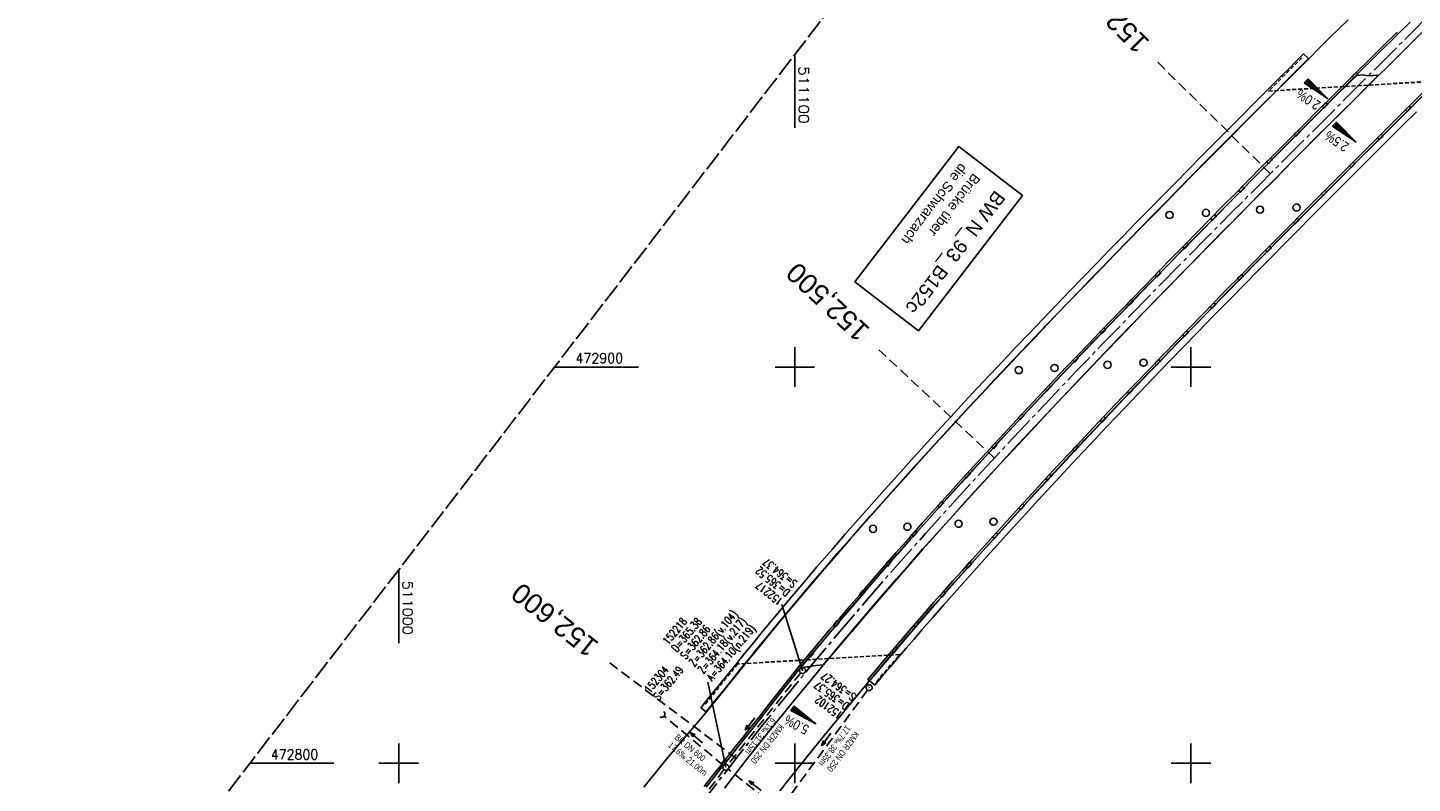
# Model space of a CAD drawing. Extents: x 510563 to 513920, y 467229 to 478797.
# Tile 33 of 67: x 510906 to 511256, y 472795 to 472986. Entities that reach past the tile are written whole.
import ezdxf
from ezdxf.enums import TextEntityAlignment as Align

# ---------------------------------------------------------------- set-up
doc = ezdxf.new("R2010")
doc.units = 0
doc.header["$LTSCALE"] = 10
doc.header["$MEASUREMENT"] = 0
for name, pattern in [('ACHSE', [5.5, 4, -0.5, 0.5, -0.5]), ('AUSGEZOGEN', [0]), ('LT00', [0]), ('LT14', [0.6, 0.5, -0.1]), ('LT17', [0.15, 0.1, -0.05]), ('STRICHLINIE2', [0.375, 0.25, -0.125])]:
    doc.linetypes.add(name, pattern=pattern)
doc.layers.get('0').update_dxf_attribs({"linetype": 'LT00'})
for name, color, linetype in [('-AX-020', 250, 'ACHSE'), ('-Halt-Pfeil', 4, 'LT00'), ('-Haltung', 7, 'STRICHLINIE2'), ('-Haltungsbeschriftung', 140, 'LT00'), ('-QUE-20O', 11, 'LT00'), ('-QUE-20W', 11, 'LT00'), ('-Schachtbeschriftung', 5, 'LT00'), ('-ST-20', 30, 'LT17'), ('BW_TEXT', 20, 'AUSGEZOGEN'), ('V93_AFBR_BAB', 250, 'LT00'), ('V93_BR_KAPPE', 30, 'LT00'), ('V93_BR_WID', 30, 'LT17'), ('V93_BRUECK', 30, 'LT00'), ('V93_KA_PRUF', 182, 'LT00'), ('V93_RASTER', 250, 'LT00'), ('V93_RINNE', 182, 'LT00'), ('V93_SINKK', 182, 'LT00'), ('V93_UK_DURCH', 182, 'LT00')]:
    doc.layers.add(name, color=color, linetype=linetype)
doc.layers.add('-BLATT_93-RAND', color=7, linetype='LT14', plot=False)
doc.styles.add('Beschrift', font='ARIAL.TTF')
doc.styles.add('Haltungsbeschriftung', font='ARIAL.TTF', dxfattribs={"width": 0.75})
doc.styles.add('schachtbeschriftung', font='romans.shx', dxfattribs={"width": 0.75, "height": 2})
doc.styles.get("Standard").update_dxf_attribs({"font": 'romans.shx'})

# ---------------------------------------------------------------- blocks, each defined once
blk = doc.blocks.new('SYMB0011')
at = {"color": 0, "linetype": 'ByBlock'}
for p, q in [((0.5, 0), (-0.5, 0)), ((0, 0.5), (0, -0.5))]:
    blk.add_line(p, q, dxfattribs=at)
blk = doc.blocks.new('SYMB0652')
at = {"color": 0, "linetype": 'ByBlock'}
blk.add_lwpolyline([(-0.15, -0.075), (0.15, -0.075), (0.15, 0.075), (-0.15, 0.075), (-0.15, -0.075)], dxfattribs=at)
blk = doc.blocks.new('SYMB0003')
at = {"color": 0, "linetype": 'ByBlock'}
for p, q in [((-0.015712, 0), (0.010166, 0.012015)), ((0, -0.021257), (-0.015712, 0)), ((0.010166, 0.012015), (0, -0.021257))]:
    blk.add_line(p, q, dxfattribs=at)
for points in [[(-0.031395, 0.499013), (-0.093691, 0.491144), (-0.154509, 0.475528), (-0.21289, 0.452414), (-0.267913, 0.422164), (-0.318712, 0.385257), (-0.364484, 0.342274), (-0.404509, 0.293893), (-0.438154, 0.240877), (-0.464888, 0.184062), (-0.484292, 0.124345), (-0.496058, 0.062667), (-0.5, 0)], [(-0.5, 0), (-0.496058, -0.062667), (-0.484292, -0.124345), (-0.464888, -0.184062), (-0.438154, -0.240877), (-0.404509, -0.293893), (-0.364485, -0.342274), (-0.318712, -0.385257), (-0.267914, -0.422164), (-0.21289, -0.452414), (-0.154509, -0.475529), (-0.093691, -0.491144), (-0.031395, -0.499014), (0.031395, -0.499014)], [(0.5, 0), (0.496057, 0.062667), (0.484292, 0.124345), (0.464888, 0.184062), (0.438153, 0.240877), (0.404509, 0.293893), (0.364484, 0.342274), (0.318712, 0.385257), (0.267913, 0.422164), (0.21289, 0.452414), (0.154509, 0.475528), (0.093691, 0.491144), (0.031395, 0.499013), (-0.031395, 0.499013)], [(0.031395, -0.499014), (0.093691, -0.491144), (0.154509, -0.475529), (0.21289, -0.452414), (0.267914, -0.422164), (0.318712, -0.385257), (0.364485, -0.342274), (0.404509, -0.293893), (0.438154, -0.240877), (0.464889, -0.184062), (0.484292, -0.124345), (0.496058, -0.062667), (0.5, 0)]]:
    blk.add_lwpolyline(points, dxfattribs=at)
blk = doc.blocks.new('SYMB1107')
at = {"color": 0, "linetype": 'ByBlock'}
for points in [[(-0.2, 0), (-0.196157, 0.039018), (-0.184776, 0.076537), (-0.166294, 0.111114), (-0.141421, 0.141421), (-0.111114, 0.166294), (-0.076537, 0.184776), (-0.039018, 0.196157), (0, 0.2)], [(0, 0.2), (0.039018, 0.196157), (0.076537, 0.184776), (0.111114, 0.166294), (0.141421, 0.141421), (0.166294, 0.111114), (0.184776, 0.076537), (0.196157, 0.039018), (0.2, 0)]]:
    blk.add_lwpolyline(points, dxfattribs=at)
blk = doc.blocks.new('SYMB0070')
at = {"color": 0, "linetype": 'ByBlock'}
for p, q in [((-0.5, 0), (0.2, 0)), ((0.5, 0), (0.2, 0.1)), ((0.2, 0.1), (0.2, 0)), ((0.468, 0), (0.21, 0.086)), ((0.21, 0.086), (0.21, -0.086)), ((0.21, -0.086), (0.468, 0)), ((0.22, -0.072), (0.437, 0)), ((0.23, -0.058), (0.405, 0)), ((0.24, -0.045), (0.374, 0)), ((0.342, 0), (0.25, 0.031)), ((0.25, 0.031), (0.25, -0.031)), ((0.25, -0.031), (0.342, 0)), ((0.26, -0.017), (0.31, 0)), ((0.27, -0.003), (0.279, 0))]:
    blk.add_line(p, q, dxfattribs=at)
for points in [[(0.2, 0), (0.2, -0.1), (0.5, 0)], [(0.437, 0), (0.22, 0.072), (0.22, -0.072)], [(0.405, 0), (0.23, 0.058), (0.23, -0.058)], [(0.374, 0), (0.24, 0.045), (0.24, -0.045)], [(0.31, 0), (0.26, 0.017), (0.26, -0.017)], [(0.279, 0), (0.27, 0.003), (0.27, -0.003)]]:
    blk.add_lwpolyline(points, dxfattribs=at)

msp = doc.modelspace()

# ---------------------------------------------------------------- linework, layer by layer
at = {"layer": '-AX-020', "ltscale": 0.2, "flags": 128}
msp.add_lwpolyline([(513881.72, 478796.97), (513877.87, 478787.35), (513870.37, 478768.8), (513862.79, 478750.28), (513855.14, 478731.79), (513847.41, 478713.32), (513839.61, 478694.89), (513831.74, 478676.49), (513823.79, 478658.13), (513815.77, 478639.79), (513807.68, 478621.49), (513799.51, 478603.22), (513791.27, 478584.98), (513782.96, 478566.77), (513774.58, 478548.6), (513766.12, 478530.46), (513757.59, 478512.36), (513748.99, 478494.29), (513740.31, 478476.25), (513731.57, 478458.25), (513722.75, 478440.29), (513713.86, 478422.36), (513704.9, 478404.46), (513695.86, 478386.6), (513686.76, 478368.78), (513677.58, 478351), (513668.34, 478333.25), (513659.02, 478315.54), (513649.63, 478297.86), (513640.17, 478280.23), (513630.64, 478262.63), (513621.04, 478245.07), (513611.37, 478227.54), (513601.63, 478210.06), (513591.82, 478192.62), (513586.74, 478183.65), (513576.83, 478166.26), (513566.85, 478148.92), (513556.8, 478131.61), (513546.69, 478114.34), (513536.51, 478097.1), (513526.28, 478079.91), (513515.99, 478062.74), (513505.64, 478045.61), (513495.23, 478028.52), (513484.78, 478011.45), (513474.27, 477994.42), (513463.71, 477977.42), (513453.11, 477960.45), (513442.46, 477943.5), (513431.76, 477926.59), (513421.03, 477909.7), (513410.25, 477892.84), (513399.43, 477876), (513388.58, 477859.18), (513377.69, 477842.39), (513366.77, 477825.62), (513355.82, 477808.87), (513344.83, 477792.14), (513333.82, 477775.43), (513322.78, 477758.74), (513311.72, 477742.06), (513300.63, 477725.4), (513289.52, 477708.75), (513278.39, 477692.12), (513267.24, 477675.5), (513256.08, 477658.89), (513244.9, 477642.29), (513233.71, 477625.7), (513222.5, 477609.12), (513211.29, 477592.54), (513200.07, 477575.97), (513188.84, 477559.41), (513177.6, 477542.84), (513166.37, 477526.28), (513154.8, 477509.24), (513142.5, 477491.11), (513130.2, 477472.99), (513117.9, 477454.86), (513105.61, 477436.73), (513093.33, 477418.59), (513081.06, 477400.44), (513068.81, 477382.28), (513056.57, 477364.12), (513044.34, 477345.94), (513032.14, 477327.75), (513019.96, 477309.55), (513007.8, 477291.33), (512995.67, 477273.09), (512983.57, 477254.83), (512971.49, 477236.55), (512959.45, 477218.25), (512947.45, 477199.93), (512935.48, 477181.58), (512923.55, 477163.21), (512911.66, 477144.81), (512899.82, 477126.38), (512888.03, 477107.93), (512876.28, 477089.44), (512864.58, 477070.92), (512852.94, 477052.36), (512841.35, 477033.77), (512829.82, 477015.15), (512818.35, 476996.49), (512806.94, 476977.79), (512795.6, 476959.05), (512789.64, 476949.14), (512778.41, 476930.34), (512767.24, 476911.5), (512756.13, 476892.61), (512745.1, 476873.69), (512734.14, 476854.72), (512723.25, 476835.72), (512712.42, 476816.68), (512701.67, 476797.59), (512690.98, 476778.47), (512680.37, 476759.31), (512669.82, 476740.11), (512659.35, 476720.87), (512648.95, 476701.6), (512638.61, 476682.28), (512628.35, 476662.93), (512618.16, 476643.54), (512608.04, 476624.11), (512597.99, 476604.65), (512588.01, 476585.15), (512578.1, 476565.61), (512568.26, 476546.04), (512558.5, 476526.43), (512548.8, 476506.79), (512539.18, 476487.11), (512529.63, 476467.4), (512520.15, 476447.65), (512510.75, 476427.87), (512501.42, 476408.05), (512492.16, 476388.2), (512482.97, 476368.31), (512473.85, 476348.4), (512464.81, 476328.44), (512455.84, 476308.46), (512446.94, 476288.44), (512438.12, 476268.39), (512429.37, 476248.31), (512420.69, 476228.2), (512412.09, 476208.05), (512403.56, 476187.88), (512395.11, 476167.67), (512386.72, 476147.43), (512378.42, 476127.17), (512370.18, 476106.87), (512362.02, 476086.54), (512353.94, 476066.18), (512345.92, 476045.79), (512337.99, 476025.38), (512330.13, 476004.93), (512322.34, 475984.46), (512314.63, 475963.96), (512306.99, 475943.43), (512299.43, 475922.87), (512291.94, 475902.28), (512284.53, 475881.67), (512277.19, 475861.03), (512269.93, 475840.36), (512262.74, 475819.67), (512255.63, 475798.95), (512248.6, 475778.21), (512241.64, 475757.44), (512234.76, 475736.64), (512227.95, 475715.82), (512221.22, 475694.97), (512214.57, 475674.11), (512207.99, 475653.21), (512201.49, 475632.29), (512200.13, 475627.89), (512194.28, 475608.79), (512188.5, 475589.67), (512182.78, 475570.54), (512177.14, 475551.38), (512171.56, 475532.2), (512166.05, 475513.01), (512160.62, 475493.79), (512155.26, 475474.55), (512149.97, 475455.29), (512148.09, 475448.36), (512142.91, 475429.07), (512137.8, 475409.77), (512132.78, 475390.44), (512127.83, 475371.09), (512122.96, 475351.72), (512118.16, 475332.33), (512113.45, 475312.92), (512108.81, 475293.5), (512104.25, 475274.06), (512099.76, 475254.59), (512095.36, 475235.11), (512091.03, 475215.62), (512086.78, 475196.1), (512082.61, 475176.57), (512078.52, 475157.02), (512074.51, 475137.46), (512070.57, 475117.88), (512066.72, 475098.28), (512063.24, 475080.25), (512059.53, 475060.62), (512055.9, 475040.98), (512052.34, 475021.33), (512048.86, 475001.67), (512045.44, 474981.99), (512042.08, 474962.3), (512038.79, 474942.6), (512035.56, 474922.89), (512032.39, 474903.18), (512029.27, 474883.45), (512026.2, 474863.71), (512023.18, 474843.97), (512020.21, 474824.22), (512017.28, 474804.47), (512014.39, 474784.7), (512011.54, 474764.94), (512008.73, 474745.16), (512005.95, 474725.39), (512003.2, 474705.61), (512000.47, 474685.82), (511997.78, 474666.03), (511995.1, 474646.24), (511992.44, 474626.45), (511989.8, 474606.65), (511987.17, 474586.85), (511984.55, 474567.05), (511981.94, 474547.25), (511979.34, 474527.45), (511976.74, 474507.69), (511975.13, 474495.38), (511973.48, 474482.82), (511971.82, 474470.25), (511970.17, 474457.69), (511968.51, 474445.13), (511966.84, 474432.57), (511965.15, 474420.02), (511963.46, 474407.46), (511961.75, 474394.91), (511960.03, 474382.35), (511958.28, 474369.81), (511956.52, 474357.26), (511954.73, 474344.72), (511952.92, 474332.18), (511951.08, 474319.64), (511949.21, 474307.11), (511947.31, 474294.58), (511945.38, 474282.06), (511943.41, 474269.55), (511941.4, 474257.04), (511939.35, 474244.53), (511937.27, 474232.04), (511935.14, 474219.55), (511932.96, 474207.07), (511930.74, 474194.59), (511928.46, 474182.13), (511926.14, 474169.68), (511923.76, 474157.23), (511921.32, 474144.8), (511918.83, 474132.38), (511916.28, 474119.97), (511913.66, 474107.57), (511910.98, 474095.19), (511908.24, 474082.82), (511905.43, 474070.46), (511902.54, 474058.13), (511899.59, 474045.81), (511896.56, 474033.5), (511893.47, 474021.26), (511890.29, 474009), (511887.03, 473996.75), (511883.7, 473984.53), (511880.29, 473972.33), (511876.8, 473960.15), (511873.23, 473947.99), (511869.59, 473935.86), (511865.87, 473923.74), (511862.08, 473911.66), (511858.21, 473899.59), (511854.26, 473887.55), (511850.24, 473875.54), (511846.14, 473863.55), (511841.96, 473851.59), (511837.71, 473839.65), (511833.39, 473827.75), (511828.99, 473815.86), (511824.51, 473804.01), (511819.96, 473792.19), (511815.33, 473780.39), (511810.64, 473768.63), (511805.86, 473756.89), (511801.02, 473745.18), (511796.09, 473733.51), (511791.1, 473721.87), (511786.03, 473710.25), (511780.89, 473698.68), (511775.67, 473687.13), (511770.39, 473675.61), (511765.03, 473664.13), (511759.6, 473652.69), (511754.09, 473641.28), (511748.51, 473629.9), (511742.87, 473618.56), (511737.15, 473607.25), (511731.36, 473595.99), (511725.49, 473584.75), (511719.56, 473573.56), (511713.56, 473562.4), (511707.48, 473551.28), (511701.34, 473540.2), (511695.13, 473529.16), (511688.84, 473518.16), (511682.49, 473507.2), (511676.07, 473496.28), (511669.58, 473485.39), (511663.02, 473474.55), (511656.39, 473463.76), (511649.7, 473453), (511642.94, 473442.29), (511636.1, 473431.62), (511629.21, 473420.99), (511622.24, 473410.41), (511615.21, 473399.87), (511608.11, 473389.37), (511600.95, 473378.92), (511593.72, 473368.52), (511586.42, 473358.16), (511579.06, 473347.85), (511571.64, 473337.58), (511564.15, 473327.36), (511556.59, 473317.19), (511548.97, 473307.07), (511541.29, 473297), (511533.54, 473286.97), (511525.74, 473276.99), (511517.86, 473267.07), (511509.93, 473257.19), (511501.93, 473247.36), (511493.87, 473237.58), (511485.75, 473227.86), (511477.57, 473218.19), (511475.55, 473215.81), (511467.29, 473206.2), (511458.98, 473196.64), (511450.61, 473187.13), (511442.18, 473177.67), (511433.71, 473168.25), (511425.19, 473158.87), (511416.62, 473149.54), (511408.01, 473140.24), (511399.37, 473130.98), (511390.68, 473121.76), (511381.96, 473112.57), (511373.2, 473103.41), (511364.42, 473094.28), (511355.61, 473085.17), (511346.77, 473076.1), (511337.91, 473067.04), (511329.03, 473058), (511320.13, 473048.99), (511311.22, 473039.98), (511302.29, 473031), (511293.34, 473022.02), (511284.39, 473013.05), (511275.44, 473004.09), (511266.47, 472995.14), (511255.91, 472984.59), (511236.79, 472965.5), (511230.18, 472958.9), (511223.57, 472952.29), (511216.96, 472945.68), (511210.37, 472939.06), (511203.78, 472932.43), (511197.22, 472925.79), (511190.66, 472919.13), (511184.13, 472912.44), (511177.62, 472905.74), (511171.14, 472899.01), (511164.68, 472892.25), (511158.26, 472885.46), (511151.88, 472878.64), (511145.53, 472871.79), (511139.22, 472864.89), (511132.96, 472857.96), (511126.75, 472850.98), (511120.58, 472843.95), (511114.48, 472836.88), (511109.32, 472830.82), (511103.32, 472823.65), (511097.39, 472816.44), (511091.51, 472809.17), (511085.7, 472801.85), (511079.95, 472794.49), (511074.26, 472787.07), (511068.64, 472779.61), (511063.08, 472772.1), (511057.59, 472764.54), (511052.16, 472756.93), (511046.8, 472749.28), (511041.5, 472741.58), (511036.27, 472733.84), (511031.1, 472726.05), (511026.01, 472718.22), (511020.98, 472710.35), (511016.01, 472702.43), (511011.12, 472694.47), (511006.29, 472686.47), (511001.53, 472678.43), (510996.84, 472670.35), (510992.22, 472662.22), (510987.67, 472654.06), (510983.19, 472645.86), (510978.78, 472637.62), (510974.44, 472629.35), (510970.17, 472621.04), (510965.98, 472612.69), (510961.85, 472604.3), (510957.8, 472595.88), (510953.82, 472587.43), (510949.91, 472578.94), (510946.07, 472570.42), (510942.31, 472561.87), (510938.62, 472553.28), (510935.01, 472544.67), (510931.46, 472536.02), (510928, 472527.34), (510924.6, 472518.64), (510921.29, 472509.9), (510918.04, 472501.14), (510914.87, 472492.35), (510911.78, 472483.53), (510908.76, 472474.69), (510905.82, 472465.82), (510902.96, 472456.92), (510900.17, 472448), (510897.45, 472439.06), (510894.82, 472430.1), (510892.26, 472421.11), (510889.78, 472412.1), (510887.37, 472403.07), (510885.04, 472394.02), (510882.79, 472384.95), (510880.62, 472375.87), (510878.53, 472366.76), (510876.51, 472357.64), (510874.57, 472348.49), (510872.71, 472339.34), (510870.93, 472330.16), (510869.23, 472320.98), (510867.6, 472311.77), (510866.06, 472302.56), (510864.59, 472293.33), (510863.2, 472284.09), (510861.89, 472274.84), (510860.67, 472265.57), (510859.52, 472256.3), (510858.45, 472247.02), (510857.45, 472237.73), (510856.54, 472228.43), (510855.71, 472219.12), (510854.96, 472209.81), (510854.29, 472200.49), (510853.7, 472191.16), (510853.18, 472181.83), (510852.75, 472172.5), (510852.4, 472163.16), (510852.13, 472153.82), (510851.93, 472144.48), (510851.82, 472135.13), (510851.79, 472125.79), (510851.84, 472116.44), (510851.96, 472107.1), (510852.01, 472104.71), (510852.24, 472095.37), (510852.54, 472086.03), (510852.93, 472076.69), (510853.39, 472067.36), (510853.92, 472058.03), (510854.53, 472048.71), (510855.21, 472039.39), (510855.96, 472030.07), (510856.78, 472020.77), (510857.67, 472011.46), (510858.63, 472002.17), (510859.65, 471992.88), (510860.73, 471983.6), (510861.88, 471974.33), (510863.09, 471965.06), (510864.36, 471955.8), (510865.69, 471946.55), (510867.08, 471937.31), (510868.53, 471928.08), (510870.02, 471918.86), (510871.58, 471909.64), (510873.18, 471900.44), (510874.84, 471891.24), (510876.54, 471882.05), (510878.3, 471872.88), (510880.1, 471863.71), (510881.95, 471854.55), (510883.84, 471845.4), (510885.78, 471836.26), (510887.76, 471827.12), (510889.78, 471818), (510891.83, 471808.88), (510893.93, 471799.78), (510896.06, 471790.68), (510898.23, 471781.59), (510900.44, 471772.51), (510902.67, 471763.44), (510904.94, 471754.37), (510907.24, 471745.32), (510909.57, 471736.27), (510911.93, 471727.22), (510914.31, 471718.19), (510916.72, 471709.16), (510919.15, 471700.14), (510921.61, 471691.12), (510924.09, 471682.11), (510926.59, 471673.11), (510929.1, 471664.11), (510931.64, 471655.12), (510934.19, 471646.13), (510936.76, 471637.14), (510939.34, 471628.16), (510941.94, 471619.19), (510944.55, 471610.22), (510947.17, 471601.25), (510949.8, 471592.28), (510952.43, 471583.31), (510955.08, 471574.35), (510957.73, 471565.39), (510960.38, 471556.43), (510963.04, 471547.47), (510967.7, 471531.77), (510970.25, 471523.2), (510975.26, 471506.32), (510980.27, 471489.44), (510985.27, 471472.57), (510990.27, 471455.68), (510995.25, 471438.8), (511000.21, 471421.91), (511005.16, 471405.01), (511010.09, 471388.11), (511014.99, 471371.2), (511019.86, 471354.28), (511024.7, 471337.36), (511029.51, 471320.42), (511034.28, 471303.47), (511039.01, 471286.52), (511043.7, 471269.55), (511048.34, 471252.56), (511052.93, 471235.57), (511057.46, 471218.56), (511061.95, 471201.53), (511066.37, 471184.49), (511070.73, 471167.43), (511075.02, 471150.36), (511079.24, 471133.27), (511083.39, 471116.16), (511086.57, 471102.84), (511090.59, 471085.7), (511094.53, 471068.54), (511098.39, 471051.37), (511102.17, 471034.17), (511105.87, 471016.96), (511109.5, 470999.73), (511113.05, 470982.49), (511116.52, 470965.23), (511119.91, 470947.95), (511123.22, 470930.66), (511126.45, 470913.36), (511129.61, 470896.04), (511132.69, 470878.7), (511135.68, 470861.35), (511138.6, 470843.99), (511141.44, 470826.62), (511144.2, 470809.23), (511146.88, 470791.83), (511149.49, 470774.42), (511152.01, 470757), (511154.45, 470739.56), (511156.82, 470722.12), (511159.1, 470704.66), (511161.31, 470687.19), (511163.44, 470669.72), (511165.49, 470652.23), (511165.64, 470650.9), (511167.87, 470631.02), (511170.03, 470611.14), (511172.1, 470591.25), (511174.1, 470571.35), (511176.01, 470551.44), (511177.85, 470531.52), (511179.53, 470512.55), (511180.88, 470496.34), (511182.16, 470480.14), (511183.36, 470463.92), (511184.48, 470447.7), (511185.52, 470431.48), (511186.48, 470415.25), (511187.36, 470399.01), (511188.16, 470382.77), (511188.88, 470366.53), (511189.52, 470350.29), (511190.08, 470334.04), (511190.56, 470317.79), (511190.96, 470301.53), (511191.28, 470285.28), (511191.52, 470269.02), (511191.68, 470252.76), (511191.76, 470236.51), (511191.77, 470220.25), (511191.69, 470203.99), (511191.53, 470187.73), (511191.29, 470171.47), (511191.24, 470169.01), (511190.91, 470152.75), (511190.5, 470136.5), (511190.02, 470120.25), (511189.47, 470104), (511188.85, 470087.75), (511188.17, 470071.51), (511187.43, 470055.27), (511186.63, 470039.03), (511185.78, 470022.79), (511184.88, 470006.56), (511183.93, 469990.33), (511182.94, 469974.1), (511181.91, 469957.87), (511180.85, 469941.65), (511179.74, 469925.43), (511178.61, 469909.21), (511177.46, 469892.99), (511176.28, 469876.78), (511175.08, 469860.56), (511173.86, 469844.35), (511172.63, 469828.14), (511171.39, 469811.93), (511170.14, 469795.72), (511168.85, 469778.99), (511030.96, 467993.35), (511029.42, 467973.41), (511027.88, 467953.47), (511026.35, 467933.52), (511024.83, 467913.58), (511023.32, 467893.64), (511021.83, 467873.7), (511020.35, 467853.75), (511018.9, 467833.8), (511017.47, 467813.85), (511016.06, 467793.9), (511014.69, 467773.95), (511013.35, 467754), (511012.05, 467734.04), (511010.78, 467714.08), (511009.56, 467694.12), (511008.38, 467674.15), (511007.25, 467654.18), (511006.18, 467634.21), (511005.15, 467614.24), (511004.19, 467594.26), (511003.28, 467574.28), (511002.44, 467554.3), (511001.67, 467534.31), (511000.96, 467514.33), (511000.33, 467494.34), (510999.77, 467474.34), (510999.56, 467465.71), (510999.11, 467445.71), (510998.75, 467425.72), (510998.46, 467405.72), (510998.26, 467385.72), (510998.14, 467365.72), (510998.09, 467345.72), (510998.13, 467325.72), (510998.24, 467305.72), (510998.44, 467285.72), (510998.71, 467265.72), (510999.07, 467245.73), (510999.43, 467229.16)], dxfattribs=at)
at = {"layer": '-BLATT_93-RAND'}
msp.add_lwpolyline([(511358.83, 473315.34), (510907.64, 472728.79), (511135.12, 472553.81), (511586.31, 473140.35), (511358.83, 473315.34)], dxfattribs=at)
at = {"layer": '-Haltung'}
for p, q in [((511101.48, 472822.82), (511083.04, 472799.6)), ((511118.34, 472818.49), (511096.58, 472788.75)), ((511082, 472799.49), (511066.98, 472811.93)), ((511082.12, 472798.42), (511061.55, 472771.38)), ((511095.55, 472788.62), (511083.16, 472798.54))]:
    msp.add_line(p, q, dxfattribs=at)
at = {"layer": '-QUE-20O'}
for p, q in [((511236.78, 472961.74), (511235.8, 472960.76)), ((511236.05, 472960.59), (511236.99, 472961.53)), ((511237.2, 472961.31), (511236.3, 472960.42)), ((511236.56, 472960.25), (511237.41, 472961.1)), ((511237.63, 472960.89), (511236.81, 472960.08)), ((511237.07, 472959.91), (511237.84, 472960.68)), ((511238.05, 472960.46), (511237.32, 472959.74)), ((511237.58, 472959.57), (511238.26, 472960.25)), ((511238.47, 472960.04), (511237.83, 472959.4)), ((511238.08, 472959.23), (511238.69, 472959.83)), ((511238.9, 472959.61), (511238.34, 472959.06)), ((511238.59, 472958.89), (511239.11, 472959.4)), ((511239.32, 472959.19), (511238.85, 472958.72)), ((511239.1, 472958.55), (511239.53, 472958.98)), ((511239.75, 472958.77), (511239.36, 472958.38)), ((511239.61, 472958.21), (511239.96, 472958.55)), ((511240.17, 472958.34), (511239.87, 472958.04)), ((511240.12, 472957.87), (511240.38, 472958.13)), ((511240.59, 472957.92), (511240.37, 472957.7)), ((511240.63, 472957.53), (511240.81, 472957.7)), ((511241.02, 472957.49), (511240.88, 472957.36)), ((511241.14, 472957.19), (511241.23, 472957.28)), ((511241.44, 472957.07), (511241.39, 472957.02)), ((511241.65, 472956.85), (511241.65, 472956.85)), ((511099.9, 472814.39), (511099.02, 472813.31)), ((511099.29, 472813.17), (511100.13, 472814.2)), ((511100.36, 472814.01), (511099.56, 472813.02)), ((511099.83, 472812.88), (511100.6, 472813.82)), ((511100.83, 472813.63), (511100.1, 472812.74)), ((511100.37, 472812.59), (511101.06, 472813.44)), ((511101.29, 472813.25), (511100.64, 472812.45)), ((511100.91, 472812.31), (511101.53, 472813.06)), ((511101.76, 472812.87), (511101.18, 472812.16)), ((511101.45, 472812.02), (511101.99, 472812.68)), ((511102.22, 472812.49), (511101.72, 472811.88)), ((511101.99, 472811.73), (511102.46, 472812.3)), ((511102.69, 472812.11), (511102.26, 472811.59)), ((511102.54, 472811.45), (511102.92, 472811.92)), ((511103.15, 472811.73), (511102.81, 472811.3)), ((511103.08, 472811.16), (511103.39, 472811.54)), ((511103.62, 472811.35), (511103.35, 472811.02)), ((511103.62, 472810.87), (511103.85, 472811.16)), ((511104.08, 472810.97), (511103.89, 472810.73)), ((511104.16, 472810.59), (511104.32, 472810.78)), ((511104.55, 472810.59), (511104.43, 472810.44)), ((511104.7, 472810.3), (511104.78, 472810.4)), ((511105.01, 472810.21), (511104.97, 472810.16)), ((511105.24, 472810.01), (511105.25, 472810.02))]:
    msp.add_line(p, q, dxfattribs=at)
for points in [[(511235.75, 472960.79), (511236.74, 472961.78), (511241.68, 472956.82), (511235.75, 472960.79)], [(511098.98, 472813.33), (511099.86, 472814.42), (511105.29, 472809.99), (511098.98, 472813.33)]]:
    msp.add_lwpolyline(points, dxfattribs=at)
at = {"layer": '-QUE-20W'}
for p, q in [((511229.62, 472972.68), (511228.64, 472971.7)), ((511228.89, 472971.53), (511229.83, 472972.47)), ((511230.05, 472972.26), (511229.15, 472971.36)), ((511229.4, 472971.19), (511230.26, 472972.04)), ((511230.47, 472971.83), (511229.66, 472971.02)), ((511229.91, 472970.85), (511230.68, 472971.62)), ((511230.89, 472971.41), (511230.17, 472970.68)), ((511230.42, 472970.51), (511231.11, 472971.2)), ((511231.32, 472970.98), (511230.67, 472970.34)), ((511230.93, 472970.17), (511231.53, 472970.77)), ((511231.74, 472970.56), (511231.18, 472970)), ((511231.44, 472969.83), (511231.95, 472970.35)), ((511232.17, 472970.13), (511231.69, 472969.66)), ((511231.95, 472969.49), (511232.38, 472969.92)), ((511232.59, 472969.71), (511232.2, 472969.32)), ((511232.46, 472969.15), (511232.8, 472969.5)), ((511233.01, 472969.28), (511232.71, 472968.98)), ((511232.96, 472968.81), (511233.23, 472969.07)), ((511233.44, 472968.86), (511233.22, 472968.64)), ((511233.47, 472968.47), (511233.65, 472968.65)), ((511233.86, 472968.44), (511233.73, 472968.3)), ((511233.98, 472968.13), (511234.07, 472968.22)), ((511234.29, 472968.01), (511234.24, 472967.96)), ((511234.49, 472967.79), (511234.5, 472967.8))]:
    msp.add_line(p, q, dxfattribs=at)
msp.add_lwpolyline([(511228.59, 472971.73), (511229.58, 472972.72), (511234.53, 472967.77), (511228.59, 472971.73)], dxfattribs=at)
at = {"layer": '-Schachtbeschriftung'}
for p, q in [((511096.74, 472840.12), (511101.95, 472823.4)), ((511082.58, 472799.01), (511078.02, 472820.49))]:
    msp.add_line(p, q, dxfattribs=at)
at = {"layer": '-ST-20', "ltscale": 2.5}
for p, q in [((511220.06, 472948.79), (511191.62, 472976.91)), ((511117.55, 472907.81), (511117.54, 472907.81)), ((511150.4, 472877.05), (511121.2, 472904.39)), ((511085.22, 472801.25), (511053.27, 472825.32))]:
    msp.add_line(p, q, dxfattribs=at)
at = {"layer": 'V93_AFBR_BAB'}
for points in [[(511229.74, 472977.8), (511232.51, 472980.55), (511235.28, 472983.3), (511239.68, 472987.67)], [(511247.47, 472973.65), (511249.64, 472975.8), (511251.81, 472977.96), (511253.98, 472980.11), (511256.14, 472982.27), (511258.3, 472984.43), (511260.45, 472986.6)], [(511255.32, 472987), (511252.29, 472984.08)], [(511082.23, 472793.75), (511084.2, 472796.29), (511086.18, 472798.83), (511088.16, 472801.36), (511090.16, 472803.89), (511092.16, 472806.41), (511094.17, 472808.92), (511096.01, 472811.2), (511097.86, 472813.48), (511099.72, 472815.74), (511101.58, 472818), (511103.45, 472820.26), (511105.32, 472822.52), (511107.19, 472824.78)], [(511096.21, 472793.03), (511098.53, 472795.95), (511100.86, 472798.87), (511103.19, 472801.78), (511107.52, 472807.12), (511111.88, 472812.44), (511116.27, 472817.73), (511117.54, 472819.24), (511118.8, 472820.75)], [(511077.7, 472812.95), (511075.93, 472810.88), (511074.15, 472808.81), (511072.39, 472806.74), (511070.63, 472804.66), (511068.87, 472802.58), (511067.13, 472800.48), (511065.41, 472798.37), (511063.65, 472796.19), (511061.91, 472794)]]:
    msp.add_lwpolyline(points, dxfattribs=at)
at = {"layer": 'V93_BR_KAPPE'}
for p, q in [((511228.46, 472979.05), (511229.66, 472977.83)), ((511118.89, 472820.79), (511120.19, 472819.72)), ((511076.29, 472814.01), (511077.63, 472812.99))]:
    msp.add_line(p, q, dxfattribs=at)
for points in [[(511247.4, 472973.67), (511244.61, 472973.53), (511243.44, 472973.71), (511241.77, 472973.61)], [(511107.14, 472824.82), (511104.51, 472824.62), (511104.16, 472824.44), (511103.34, 472824.33), (511103.13, 472824.33), (511101.52, 472824.22)]]:
    msp.add_lwpolyline(points, dxfattribs=at)
at = {"layer": 'V93_BR_WID'}
for points in [[(511228.02, 472978.07), (511219.61, 472969.66), (511264.36, 472972.31), (511273.89, 472981.83)], [(511120.63, 472820.65), (511126.43, 472827.47), (511085.56, 472825.08), (511077.13, 472814.63)]]:
    msp.add_lwpolyline(points, dxfattribs=at)
at = {"layer": 'V93_BRUECK'}
for centre in [(511226.67, 472940.26), (511194.6, 472938.37), (511203.8, 472938.91), (511217.44, 472939.72), (511156.56, 472899.24), (511165.57, 472899.77), (511178.95, 472900.56), (511188.03, 472901.1), (511128.42, 472859.7), (511141.35, 472860.46), (511150.15, 472860.98), (511119.73, 472859.18)]:
    msp.add_circle(centre, 0.9, dxfattribs=at)
at = {"layer": 'V93_RASTER'}
for p, q in [((511100, 472960.36), (511100, 472978.86)), ((511100, 472895), (511100, 472905)), ((511200, 472905), (511200, 472895)), ((511060.53, 472900), (511039.34, 472900)), ((511105, 472900), (511095, 472900)), ((511205, 472900), (511195, 472900)), ((511000, 472848.86), (511000, 472830.36)), ((511000, 472805), (511000, 472795)), ((511100, 472795), (511100, 472805)), ((511200, 472805), (511200, 472795)), ((510962.41, 472800), (510983.61, 472800)), ((510995, 472800), (511005, 472800)), ((511095, 472800), (511105, 472800)), ((511195, 472800), (511205, 472800))]:
    msp.add_line(p, q, dxfattribs=at)
at = {"layer": 'V93_RINNE'}
for p, q in [((511241.82, 472973.72), (511252.29, 472984.08)), ((511252.29, 472984.08), (511251.94, 472984.39)), ((511118.8, 472820.75), (511118.47, 472821.14))]:
    msp.add_line(p, q, dxfattribs=at)
for points in [[(511101.09, 472824.52), (511098.54, 472821.28), (511095.99, 472818.04), (511093.44, 472814.81), (511090.88, 472811.57), (511088.91, 472809.09), (511086.94, 472806.6), (511084.97, 472804.12), (511083, 472801.63), (511081.04, 472799.15), (511079.08, 472796.65), (511077.13, 472794.15)], [(511077.61, 472793.96), (511079.56, 472796.45), (511081.51, 472798.93), (511083.47, 472801.41), (511085.43, 472803.89), (511087.4, 472806.37), (511089.36, 472808.84), (511091.32, 472811.32), (511093.87, 472814.55), (511096.41, 472817.78), (511098.95, 472821.01), (511101.49, 472824.25)]]:
    msp.add_lwpolyline(points, dxfattribs=at)

# ---------------------------------------------------------------- block references
at = {"layer": '-Halt-Pfeil', "yscale": 4.000000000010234, "zscale": 4}
for p, xscale, rotation in [((511088.69, 472809.93), 4.000000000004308, 231.5465221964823), ((511075.13, 472806.48), 3.999999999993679, 140.3851521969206), ((511107.95, 472806.03), 4.000000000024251, 233.802312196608), ((511089.98, 472794.36), 4.000000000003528, 141.2842221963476)]:
    msp.add_blockref('SYMB0070', p, dxfattribs=dict(at, xscale=xscale, rotation=rotation))
at = {"layer": 'V93_BR_WID', "xscale": 0.1000000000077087, "yscale": 0.1000000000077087, "zscale": 0.1, "rotation": 232.4313122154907}
for p in [(511219.61, 472969.66), (511126.43, 472827.47), (511085.56, 472825.08)]:
    msp.add_blockref('SYMB0011', p, dxfattribs=at)
at = {"layer": 'V93_KA_PRUF', "xscale": 1.499999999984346, "yscale": 1.5, "zscale": 1.5, "rotation": 232.4313115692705}
for p in [(511101.95, 472823.4), (511118.78, 472819.09), (511082.58, 472799.01)]:
    msp.add_blockref('SYMB0003', p, dxfattribs=at)
at = {"layer": 'V93_SINKK', "yscale": 4.5, "zscale": 4.5}
for p, xscale, rotation in [((511241.46, 472973.61), 4.499999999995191, 224.7090337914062), ((511233.86, 472966.09), 4.499999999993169, 224.8518031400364), ((511254.85, 472965.13), 4.499999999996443, 224.8976293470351), ((511226.83, 472959.02), 4.500000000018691, 225.077584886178), ((511247.79, 472958.06), 4.5000000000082, 224.9812147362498), ((511219.84, 472952.02), 4.499999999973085, 225.1399125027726), ((511240.7, 472951.02), 4.499999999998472, 225.0281334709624), ((511212.75, 472944.84), 4.499999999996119, 225.233801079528), ((511233.64, 472943.95), 4.500000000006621, 225.1052800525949), ((511205.7, 472937.75), 4.499999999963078, 225.4057147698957), ((511226.58, 472936.83), 4.499999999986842, 225.1724299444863), ((511198.7, 472930.63), 4.500000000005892, 225.6259565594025), ((511219.57, 472929.76), 4.50000000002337, 225.305750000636), ((511191.7, 472923.48), 4.499999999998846, 225.7858328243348), ((511212.51, 472922.64), 4.499999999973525, 225.5071851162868), ((511184.73, 472916.32), 4.499999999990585, 225.8813446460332), ((511205.55, 472915.51), 4.499999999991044, 225.6926580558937), ((511177.8, 472909.16), 4.500000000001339, 226.0888763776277), ((511198.65, 472908.44), 4.499999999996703, 225.832648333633), ((511170.88, 472901.96), 4.499999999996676, 226.3199682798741), ((511191.63, 472901.22), 4.500000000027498, 225.9695964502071), ((511163.96, 472894.72), 4.500000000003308, 226.7052474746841), ((511184.71, 472894.01), 4.499999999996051, 226.1872899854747), ((511157.13, 472887.44), 4.50000000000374, 227.0931043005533), ((511177.79, 472886.79), 4.500000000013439, 226.5039930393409), ((511150.34, 472880.1), 4.500000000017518, 227.4064331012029), ((511170.92, 472879.51), 4.499999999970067, 46.70874799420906), ((511143.56, 472872.73), 4.500000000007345, 227.7428394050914), ((511164.12, 472872.18), 4.49999999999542, 227.3466514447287), ((511136.85, 472865.36), 4.500000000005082, 228.1304008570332), ((511157.27, 472864.74), 4.500000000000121, 227.6539020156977), ((511130.18, 472857.93), 4.500000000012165, 228.573688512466), ((511150.61, 472857.46), 4.500000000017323, 227.877727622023), ((511123.58, 472850.44), 4.500000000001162, 229.0582747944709), ((511143.93, 472850.05), 4.499999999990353, 228.1799454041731), ((511117.03, 472842.88), 4.500000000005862, 229.4557986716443), ((511137.39, 472842.67), 4.499999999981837, 228.5372395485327), ((511110.53, 472835.28), 4.499999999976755, 229.8039237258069), ((511130.68, 472835.05), 4.500000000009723, 229.2905259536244), ((511125.2, 472828.64), 4.499999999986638, 229.7971519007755), ((511104.1, 472827.62), 4.500000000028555, 229.8903619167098), ((511082.14, 472800.2), 4.499999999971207, 231.846064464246)]:
    msp.add_blockref('SYMB0652', p, dxfattribs=dict(at, xscale=xscale, rotation=rotation))
at = {"layer": 'V93_UK_DURCH', "xscale": 4.000000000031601, "yscale": 4.000000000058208, "zscale": 4, "rotation": 232.431311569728}
msp.add_blockref('SYMB1107', (511066.4, 472812.4), dxfattribs=at)

# ---------------------------------------------------------------- texts
at = {"layer": '-Haltungsbeschriftung', "style": 'Haltungsbeschriftung', "width": 0.75}
for s, rotation, p in [('6.1‰ 31.15m', 231.5465, (511094.14, 472811.63)), ('KMZR DN 250', 231.5465, (511096.15, 472810.04)), ('17.7‰ 38.35m', 233.8023, (511112.99, 472809.72)), ('KMZR DN 250', 233.8023, (511115.06, 472808.21)), ('17.6‰ 21.00m', 320.3852, (511067.86, 472804.31)), ('BR DN 600', 320.3852, (511069.49, 472806.28))]:
    msp.add_text(s, height=1.6, rotation=rotation, dxfattribs=at).set_placement(p)
at = {"layer": '-QUE-20O', "style": 'Beschrift', "width": 0.8}
for s, rotation, p in [('2.5%%%', -213.7365, (511240.15, 472956.25)), ('5.0%%%', -207.9167, (511103.81, 472809.33))]:
    msp.add_text(s, height=2.5, rotation=rotation, dxfattribs=at).set_placement(p)
at = {"layer": '-QUE-20W', "style": 'Beschrift', "width": 0.8}
msp.add_text('2.0%%%', height=2.5, rotation=-213.7365, dxfattribs=at).set_placement((511232.99, 472966.76))
at = {"layer": '-Schachtbeschriftung', "style": 'schachtbeschriftung', "width": 0.75}
for s, rotation, p in [('S=364.37', 141.5465, (511100.79, 472845.74)), ('D=365.52', 141.5465, (511099, 472843.49)), ('152217', 141.5465, (511097.21, 472841.23)), ('152218', 50.3852, (511068.01, 472829.75)), ('Z=362.86(v.104)', 50.3852, (511074.66, 472824.24)), ('D=365.38', 50.3852, (511070.23, 472827.91)), ('S=362.86', 50.3852, (511072.44, 472826.07)), ('Z=364.18(v.217)', 50.3852, (511076.88, 472822.4)), ('A=364.10(n.219)', 50.3852, (511079.1, 472820.56)), ('152304', 50.3852, (511063.41, 472817.57)), ('S=362.49', 50.3852, (511065.63, 472815.73)), ('S=364.27', 143.8023, (511115.67, 472817.27)), ('D=365.37', 143.8023, (511113.96, 472814.95)), ('152102', 143.8023, (511112.26, 472812.62))]:
    msp.add_text(s, height=2, rotation=rotation, dxfattribs=at).set_placement(p)
at = {"layer": '-ST-20', "style": 'Beschrift'}
for s, rotation, p in [('152,400', 135.0325, (511188.06, 472980.42)), ('152,600', 141.823, (511049.28, 472828.33))]:
    msp.add_text(s, height=5, rotation=rotation, dxfattribs=at).set_placement(p, align=Align.MIDDLE_LEFT)
at = {"layer": 'V93_RASTER'}
for s, rotation, width, p in [(' 511100', 270.002, 1.127, (511101, 472977.86)), (' 472900', 0.002, 0.934, (511043.03, 472901)), (' 511000', 270.002, 1.058, (511001, 472847.86)), (' 472800', 0.002, 0.931, (510966.11, 472801))]:
    msp.add_text(s, height=2.5, rotation=rotation, dxfattribs=dict(at, width=width)).set_placement(p)

# ---------------------------------------------------------------- next in the draw order: texts
at = {"layer": 'BW_TEXT', "insert": (511153.39, 472942.7), "char_height": 2, "width": 37.5546, "attachment_point": 1, "rotation": 232.4313, "style": 'Beschrift', "bg_fill": 3, "box_fill_scale": 1.5, "bg_fill_color": 256, "bg_fill_transparency": 3670062}
msp.add_mtext('{\\H1.75x;BW N_93_B152c\\W0.8;\\P\\H0.3714x;\\W1;\\P\\H1.924x;Brücke über \\Pdie Schwarzach }', dxfattribs=at)

# ---------------------------------------------------------------- next in the draw order: linework, layer by layer
at = {"layer": 'BW_TEXT'}
msp.add_lwpolyline([(511157.48, 472943.28), (511131.22, 472909.15), (511115.13, 472921.52), (511141.39, 472955.66)], close=True, dxfattribs=at)
at = {"layer": 'V93_AFBR_BAB'}
for points in [[(511077.7, 472812.95), (511080.23, 472816.09), (511082.76, 472819.23), (511085.29, 472822.37), (511087.83, 472825.5), (511090.38, 472828.63), (511092.93, 472831.75), (511095.5, 472834.86), (511099.28, 472839.4), (511103.09, 472843.92), (511106.92, 472848.41), (511110.78, 472852.89), (511114.04, 472856.63), (511117.32, 472860.36), (511120.62, 472864.08), (511123.92, 472867.79), (511127.24, 472871.48), (511131.38, 472876.06), (511135.53, 472880.62), (511139.7, 472885.17), (511143.89, 472889.7), (511147.22, 472893.28), (511150.56, 472896.85), (511153.91, 472900.41), (511157.27, 472903.96), (511160.64, 472907.5), (511164.84, 472911.89), (511169.05, 472916.27), (511173.27, 472920.64), (511177.5, 472925), (511180.78, 472928.37), (511184.06, 472931.74), (511187.35, 472935.1), (511190.64, 472938.46), (511193.94, 472941.82), (511197.27, 472945.21), (511200.6, 472948.6), (511203.94, 472951.98), (511207.29, 472955.36), (511210.64, 472958.73), (511213.31, 472961.4), (511215.99, 472964.08), (511218.66, 472966.75), (511221.34, 472969.42), (511224.02, 472972.09), (511226.88, 472974.95), (511229.74, 472977.8)], [(511107.19, 472824.78), (511109.36, 472827.35), (511111.53, 472829.92), (511113.7, 472832.49), (511115.88, 472835.05), (511118.06, 472837.62), (511120.25, 472840.17), (511122.44, 472842.72), (511125.73, 472846.51), (511129.04, 472850.28), (511132.36, 472854.04), (511135.7, 472857.78), (511139.05, 472861.51), (511142.26, 472865.06), (511145.49, 472868.6), (511148.72, 472872.12), (511151.96, 472875.64), (511155.21, 472879.15), (511160.73, 472885.08), (511166.27, 472890.97), (511171.84, 472896.85), (511175.17, 472900.34), (511178.5, 472903.83), (511181.85, 472907.3), (511185.2, 472910.77), (511188.56, 472914.24), (511194.02, 472919.85), (511199.49, 472925.45), (511204.98, 472931.04), (511209.02, 472935.13), (511213.06, 472939.22), (511217.1, 472943.3), (511221.15, 472947.37), (511225.77, 472952.01), (511230.39, 472956.64), (511235.02, 472961.26), (511238.13, 472964.36), (511241.24, 472967.46), (511244.36, 472970.56), (511247.47, 472973.65)]]:
    msp.add_lwpolyline(points, dxfattribs=at)
at = {"layer": 'V93_BR_KAPPE'}
for points in [[(511076.29, 472814.01), (511078.5, 472816.77), (511080.72, 472819.52), (511082.94, 472822.27), (511085.16, 472825.02), (511087.39, 472827.76), (511089.62, 472830.5), (511091.86, 472833.24), (511094.11, 472835.96), (511097.92, 472840.52), (511101.75, 472845.06), (511105.6, 472849.58), (511109.48, 472854.08), (511112.75, 472857.83), (511116.03, 472861.57), (511119.33, 472865.3), (511122.64, 472869.01), (511125.97, 472872.72), (511129.31, 472876.42), (511132.66, 472880.12), (511136.03, 472883.8), (511139.4, 472887.47), (511142.79, 472891.13), (511146.06, 472894.64), (511149.33, 472898.13), (511152.61, 472901.61), (511155.91, 472905.08), (511159.21, 472908.54), (511162.59, 472912.08), (511165.98, 472915.61), (511169.38, 472919.13), (511172.78, 472922.65), (511176.18, 472926.17), (511179.49, 472929.58), (511182.8, 472932.98), (511186.12, 472936.38), (511189.44, 472939.78), (511192.77, 472943.17), (511196.08, 472946.52), (511199.39, 472949.87), (511202.71, 472953.21), (511206.03, 472956.56), (511209.35, 472959.9), (511212.68, 472963.25), (511216.01, 472966.6), (511219.35, 472969.94), (511222.68, 472973.29), (511224.61, 472975.21), (511226.53, 472977.13), (511228.46, 472979.05)], [(511229.66, 472977.83), (511226.83, 472975), (511224.01, 472972.17), (511221.33, 472969.5), (511218.66, 472966.83), (511215.99, 472964.17), (511213.31, 472961.5), (511210.65, 472958.82), (511205.04, 472953.19), (511199.46, 472947.55), (511193.89, 472941.89), (511190.6, 472938.54), (511187.32, 472935.18), (511184.04, 472931.82), (511180.77, 472928.45), (511177.5, 472925.08), (511174.67, 472922.17), (511171.84, 472919.25), (511169.02, 472916.33), (511166.2, 472913.41), (511163.39, 472910.48), (511160.58, 472907.54), (511157.22, 472904.01), (511153.87, 472900.46), (511150.54, 472896.91), (511147.2, 472893.35), (511143.88, 472889.78), (511141.08, 472886.76), (511138.29, 472883.74), (511135.5, 472880.7), (511132.72, 472877.66), (511129.95, 472874.62), (511127.19, 472871.56), (511123.04, 472866.93), (511118.91, 472862.28), (511114.81, 472857.61), (511110.73, 472852.92), (511107.64, 472849.34), (511104.57, 472845.76), (511101.51, 472842.16), (511098.47, 472838.55), (511095.44, 472834.92), (511093.19, 472832.2), (511090.95, 472829.47), (511088.72, 472826.73), (511086.49, 472823.99), (511084.27, 472821.25), (511082.05, 472818.5), (511079.84, 472815.75), (511077.63, 472812.99)], [(511241.77, 472973.61), (511239.33, 472971.18), (511236.89, 472968.75), (511234.45, 472966.32), (511232.01, 472963.89), (511228.56, 472960.45), (511225.12, 472957), (511221.68, 472953.55), (511218.25, 472950.09), (511210.18, 472941.96), (511202.13, 472933.8), (511198.03, 472929.63), (511193.93, 472925.46), (511189.83, 472921.27), (511185.75, 472917.08), (511182.37, 472913.61), (511179, 472910.14), (511175.64, 472906.65), (511172.28, 472903.16), (511168.94, 472899.66), (511164.71, 472895.2), (511160.5, 472890.73), (511156.3, 472886.24), (511152.12, 472881.74), (511148.05, 472877.33), (511144, 472872.91), (511139.96, 472868.48), (511135.94, 472864.03), (511132.58, 472860.28), (511129.24, 472856.53), (511125.91, 472852.76), (511122.6, 472848.98), (511119.31, 472845.19), (511116.74, 472842.21), (511114.19, 472839.22), (511111.65, 472836.23), (511109.11, 472833.23), (511106.58, 472830.23), (511104.05, 472827.23), (511101.52, 472824.22)], [(511107.14, 472824.82), (511109.31, 472827.39), (511111.49, 472829.96), (511113.66, 472832.52), (511115.84, 472835.09), (511118.02, 472837.65), (511120.21, 472840.21), (511122.41, 472842.76), (511125.7, 472846.55), (511129, 472850.32), (511132.33, 472854.09), (511135.67, 472857.83), (511139.02, 472861.57), (511142.23, 472865.11), (511145.44, 472868.64), (511148.67, 472872.17), (511151.91, 472875.68), (511155.15, 472879.19), (511160.67, 472885.11), (511166.22, 472891.01), (511171.79, 472896.89), (511175.12, 472900.38), (511178.46, 472903.87), (511181.81, 472907.34), (511185.16, 472910.81), (511188.52, 472914.28), (511193.98, 472919.89), (511199.46, 472925.5), (511204.95, 472931.09), (511208.17, 472934.35), (511211.39, 472937.61), (511214.62, 472940.87), (511217.85, 472944.12), (511221.08, 472947.37), (511224.55, 472950.86), (511228.01, 472954.34), (511231.49, 472957.82), (511234.96, 472961.29), (511238.07, 472964.39), (511241.18, 472967.48), (511244.29, 472970.58), (511247.4, 472973.67)], [(511118.89, 472820.79), (511120.88, 472823.14), (511122.87, 472825.49), (511124.86, 472827.83), (511126.86, 472830.18), (511128.86, 472832.52), (511130.87, 472834.85), (511133.61, 472838), (511136.37, 472841.14), (511139.14, 472844.27), (511141.91, 472847.4), (511144.7, 472850.51), (511147.5, 472853.62), (511151.48, 472858.02), (511155.47, 472862.41), (511159.48, 472866.79), (511163.51, 472871.15), (511167.55, 472875.5), (511171.6, 472879.83), (511175.67, 472884.15), (511179.76, 472888.46), (511183.1, 472891.97), (511186.46, 472895.47), (511189.82, 472898.96), (511193.19, 472902.45), (511196.56, 472905.94), (511200.58, 472910.07), (511204.61, 472914.2), (511208.64, 472918.33), (511212.68, 472922.44), (511216.77, 472926.59), (511220.87, 472930.74), (511224.98, 472934.88), (511229.09, 472939.01), (511235.83, 472945.77), (511242.58, 472952.52), (511245.85, 472955.78), (511249.12, 472959.04), (511252.39, 472962.31), (511255.66, 472965.57), (511260.15, 472970.05)], [(511256.93, 472964.44), (511253.6, 472961.12), (511250.26, 472957.8), (511246.93, 472954.48), (511243.6, 472951.15), (511240.27, 472947.83), (511236.95, 472944.5), (511233.63, 472941.16), (511230.32, 472937.83), (511226.99, 472934.48), (511223.66, 472931.13), (511220.34, 472927.77), (511217.02, 472924.41), (511213.7, 472921.04), (511209.71, 472916.98), (511205.73, 472912.91), (511201.75, 472908.83), (511197.78, 472904.74), (511194.94, 472901.82), (511192.1, 472898.89), (511189.27, 472895.95), (511186.44, 472893.02), (511183.62, 472890.07), (511180.81, 472887.12), (511177.59, 472883.72), (511174.37, 472880.31), (511171.17, 472876.89), (511167.98, 472873.46), (511164.8, 472870.02), (511161.55, 472866.51), (511158.31, 472862.98), (511155.07, 472859.45), (511151.85, 472855.91), (511148.64, 472852.36), (511145.85, 472849.27), (511143.08, 472846.17), (511140.32, 472843.06), (511137.56, 472839.94), (511134.82, 472836.81), (511132.1, 472833.67), (511130.1, 472831.36), (511128.11, 472829.04), (511126.13, 472826.71), (511124.15, 472824.38), (511122.17, 472822.05), (511120.19, 472819.72)]]:
    msp.add_lwpolyline(points, dxfattribs=at)
at = {"layer": 'V93_RINNE'}
for points in [[(511251.94, 472984.39), (511248.45, 472980.95), (511244.97, 472977.5), (511241.48, 472974.05), (511238.17, 472970.78), (511234.88, 472967.51), (511231.58, 472964.23), (511228.82, 472961.47), (511226.05, 472958.71), (511223.3, 472955.94), (511220.54, 472953.17), (511217.78, 472950.41), (511214.55, 472947.16), (511211.32, 472943.91), (511208.1, 472940.65), (511204.87, 472937.4), (511201.66, 472934.13), (511198.38, 472930.8), (511195.12, 472927.46), (511191.86, 472924.12), (511188.6, 472920.77), (511185.34, 472917.42), (511182.54, 472914.52), (511179.73, 472911.62), (511176.93, 472908.72), (511174.13, 472905.82), (511171.34, 472902.9), (511168.55, 472899.99), (511164.3, 472895.51), (511160.07, 472891.02), (511155.86, 472886.52), (511151.66, 472882), (511148.41, 472878.48), (511145.17, 472874.95), (511141.93, 472871.42), (511138.71, 472867.87), (511135.5, 472864.32), (511132.16, 472860.59), (511128.84, 472856.85), (511125.52, 472853.1), (511122.23, 472849.33), (511118.95, 472845.55), (511116.38, 472842.56), (511113.82, 472839.57), (511111.26, 472836.57), (511108.71, 472833.56), (511106.17, 472830.55), (511103.63, 472827.53), (511101.09, 472824.52)], [(511241.82, 472973.72), (511239.3, 472971.21), (511236.86, 472968.78), (511234.42, 472966.35), (511231.98, 472963.92), (511228.53, 472960.48), (511225.09, 472957.03), (511221.65, 472953.58), (511218.22, 472950.12), (511210.15, 472941.99), (511202.1, 472933.83), (511197.99, 472929.66), (511193.89, 472925.49), (511189.8, 472921.3), (511185.71, 472917.11), (511182.34, 472913.64), (511178.97, 472910.17), (511175.6, 472906.68), (511172.25, 472903.19), (511168.91, 472899.69), (511164.68, 472895.23), (511160.47, 472890.76), (511156.27, 472886.27), (511152.09, 472881.77), (511148.02, 472877.36), (511143.97, 472872.94), (511139.93, 472868.51), (511135.91, 472864.06), (511132.55, 472860.31), (511129.21, 472856.56), (511125.88, 472852.79), (511122.57, 472849.01), (511119.27, 472845.22), (511116.71, 472842.24), (511114.16, 472839.25), (511111.62, 472836.26), (511109.08, 472833.26), (511106.55, 472830.26), (511104.02, 472827.26), (511101.49, 472824.25)], [(511118.47, 472821.14), (511120.45, 472823.49), (511122.43, 472825.85), (511124.41, 472828.19), (511126.4, 472830.54), (511128.4, 472832.88), (511130.41, 472835.21), (511132.76, 472837.92), (511135.13, 472840.63), (511137.51, 472843.32), (511139.9, 472846.01), (511142.3, 472848.68), (511144.7, 472851.36), (511147.11, 472854.03), (511150.3, 472857.56), (511153.51, 472861.09), (511156.71, 472864.61), (511159.93, 472868.12), (511163.16, 472871.62), (511167.19, 472875.97), (511171.25, 472880.31), (511175.32, 472884.63), (511179.4, 472888.93), (511182.76, 472892.45), (511186.13, 472895.96), (511189.51, 472899.47), (511192.89, 472902.97), (511196.28, 472906.46), (511199.46, 472909.74), (511202.65, 472913.01), (511205.84, 472916.28), (511209.03, 472919.54), (511212.23, 472922.8), (511215.53, 472926.15), (511218.83, 472929.49), (511222.14, 472932.82), (511225.45, 472936.15), (511228.77, 472939.48), (511233.25, 472943.98), (511237.74, 472948.48), (511242.23, 472952.97), (511246.6, 472957.34), (511250.97, 472961.7), (511255.34, 472966.06), (511258.49, 472969.19)], [(511118.8, 472820.75), (511120.78, 472823.11), (511122.76, 472825.46), (511124.75, 472827.81), (511126.74, 472830.15), (511128.73, 472832.49), (511130.74, 472834.82), (511133.1, 472837.54), (511135.47, 472840.24), (511137.85, 472842.93), (511140.24, 472845.62), (511142.63, 472848.3), (511145.04, 472850.97), (511147.44, 472853.64), (511150.64, 472857.17), (511153.84, 472860.7), (511157.05, 472864.22), (511160.26, 472867.73), (511163.49, 472871.24), (511167.53, 472875.59), (511171.58, 472879.92), (511175.65, 472884.24), (511179.73, 472888.55), (511183.09, 472892.07), (511186.46, 472895.58), (511189.84, 472899.08), (511193.22, 472902.58), (511196.61, 472906.08), (511199.79, 472909.35), (511202.98, 472912.62), (511206.17, 472915.89), (511209.36, 472919.16), (511212.57, 472922.41), (511215.86, 472925.76), (511219.17, 472929.1), (511222.48, 472932.43), (511225.79, 472935.77), (511229.1, 472939.1), (511233.59, 472943.59), (511238.07, 472948.09), (511242.56, 472952.59), (511246.93, 472956.95), (511251.3, 472961.31), (511255.67, 472965.67), (511258.82, 472968.8)]]:
    msp.add_lwpolyline(points, dxfattribs=at)

# ---------------------------------------------------------------- next in the draw order: texts
at = {"layer": '-ST-20', "style": 'Beschrift'}
msp.add_text('152,500', height=5, rotation=137.1158, dxfattribs=at).set_placement((511117.54, 472907.81), align=Align.MIDDLE_LEFT)

doc.saveas('drawing.dxf')
